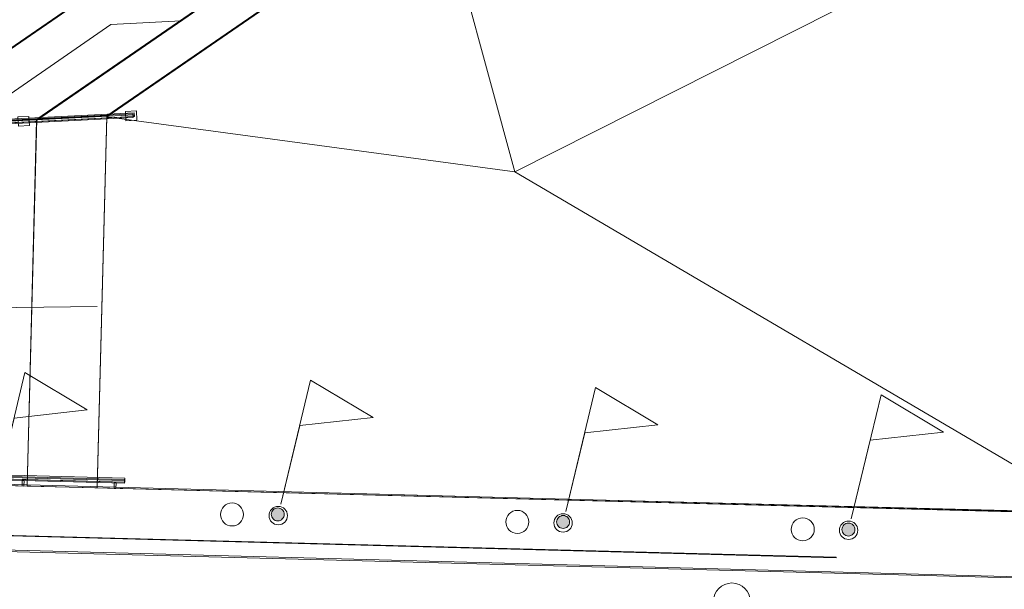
# Model space of a CAD drawing. Header units: millimetres. Extents: x 74467 to 235410, y -65 to 114857.
# Tile 127 of 256: x 97268 to 107961, y 55096 to 61280. Entities that reach past the tile are written whole.
import ezdxf
from ezdxf.enums import TextEntityAlignment as Align

# ---------------------------------------------------------------- set-up
doc = ezdxf.new("R2010")
doc.units = ezdxf.units.MM
doc.header["$MEASUREMENT"] = 0
doc.linetypes.add('Wipeout_Contour', pattern=[1000, 0, -1000])
for name, color, linetype in [('00 2D välitrepistik plaanidele.AR', 7, 'Continuous'), ('00 Kunstikonkursi LÜ jaoks asendi 2D', 7, 'Continuous'), ('00 Teljed.AR', 7, 'Continuous'), ('1140 Lipumastid.AR', 7, 'Continuous'), ('1140 Välised nimetähed.AS', 7, 'Continuous'), ('1153 Tugimüürid.AS', 7, 'Continuous')]:
    doc.layers.add(name, color=color, linetype=linetype)
doc.styles.add('GENERATED_STYLE_3', font='txt')

# ---------------------------------------------------------------- blocks, each defined once
blk = doc.blocks.new('Wall_14_1', base_point=(111683, 55851))
at = {"color": 254, "linetype": 'Wipeout_Contour', "lineweight": 0, "ltscale": 1092472.255065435}
blk.add_wipeout([(88494, 55752), (111664, 55137), (111683, 55851), (89845, 56431), (89840, 56256), (89374, 56268), (88909, 56281), (88909, 56283), (88913, 56456), (88513, 56466)], dxfattribs=at).dxf.layer = '1153 Tugimüürid.AS'
at = {"layer": '1153 Tugimüürid.AS', "color": 7, "linetype": 'Continuous', "lineweight": 13, "flags": 128}
for points in [[(111683, 55851), (89845, 56431)], [(88494, 55752), (111664, 55137)]]:
    blk.add_lwpolyline(points, dxfattribs=at)
blk = doc.blocks.new('Column_258_1', base_point=(100070, 55909))
at = {"layer": '1140 Lipumastid.AR', "linetype": 'Continuous', "lineweight": 0, "true_color": 0x000000}
blk.add_hatch(color=178, dxfattribs=at).paths.add_polyline_path([(100000, 55910, 0.414214), (100070, 55839, 0.414214), (100140, 55909, 0.414214), (100071, 55979, 0.414214)])
at = {"layer": '1140 Lipumastid.AR', "color": 7, "linetype": 'Continuous', "lineweight": 15, "flags": 128}
blk.add_lwpolyline([(100000, 55910, 0.414214), (100070, 55839, 0.414214), (100140, 55909, 0.414214), (100071, 55979, 0.414214)], format="xyb", close=True, dxfattribs=at)
blk = doc.blocks.new('Column_259_1', base_point=(103169, 55827))
at = {"layer": '1140 Lipumastid.AR', "linetype": 'Continuous', "lineweight": 0, "true_color": 0x000000}
blk.add_hatch(color=178, dxfattribs=at).paths.add_polyline_path([(103099, 55827, 0.414214), (103169, 55757, 0.414214), (103239, 55827, 0.414214), (103170, 55897, 0.414214)])
at = {"layer": '1140 Lipumastid.AR', "color": 7, "linetype": 'Continuous', "lineweight": 15, "flags": 128}
blk.add_lwpolyline([(103099, 55827, 0.414214), (103169, 55757, 0.414214), (103239, 55827, 0.414214), (103170, 55897, 0.414214)], format="xyb", close=True, dxfattribs=at)
blk = doc.blocks.new('Column_260_1', base_point=(106268, 55745))
at = {"layer": '1140 Lipumastid.AR', "linetype": 'Continuous', "lineweight": 0, "true_color": 0x000000}
blk.add_hatch(color=178, dxfattribs=at).paths.add_polyline_path([(106198, 55745, 0.414214), (106268, 55675, 0.414214), (106338, 55745, 0.414214), (106268, 55815, 0.414214)])
at = {"layer": '1140 Lipumastid.AR', "color": 7, "linetype": 'Continuous', "lineweight": 15, "flags": 128}
blk.add_lwpolyline([(106198, 55745, 0.414214), (106268, 55675, 0.414214), (106338, 55745, 0.414214), (106268, 55815, 0.414214)], format="xyb", close=True, dxfattribs=at)
blk = doc.blocks.new('Text 3D 24')
at = {"layer": '1140 Välised nimetähed.AS', "color": 7, "linetype": 'Continuous', "lineweight": 13}
for q in [(0, 0), (12100.4, -5)]:
    blk.add_line((12100.4, 0), q, dxfattribs=at)
at = {"layer": '1140 Välised nimetähed.AS', "color": 7, "linetype": 'Continuous', "lineweight": 13, "flags": 128}
blk.add_lwpolyline([(0, 0), (0, -5), (12100.4, -5), (12100.4, 0)], close=True, dxfattribs=at)
at = {"layer": '1140 Välised nimetähed.AS', "color": 7, "linetype": 'Continuous', "lineweight": 13}
blk.add_point((12100.4, 0), dxfattribs=at)
blk = doc.blocks.new('Standard grid marker_6')
at = {"layer": '00 Teljed.AR', "color": 252, "linetype": 'Continuous', "lineweight": 13, "true_color": 0x8c8d8c}
blk.add_circle((39444, 0), 200, dxfattribs=at)
at = {"layer": '00 Teljed.AR', "color": 252, "lineweight": 13, "true_color": 0x8c8d8c, "style": 'GENERATED_STYLE_3'}
for tag, p in [('AC_MarkerText_1_0', (-200, -191)), ('AC_MarkerText_1_1', (39444, -191))]:
    blk.add_attdef(tag, text='', height=200, rotation=180, dxfattribs=at).set_placement(p, align=Align.TOP_CENTER)

msp = doc.modelspace()

# ---------------------------------------------------------------- linework, layer by layer
at = {"layer": '00 2D välitrepistik plaanidele.AR', "color": 7, "linetype": 'Continuous', "lineweight": 13, "flags": 128}
for points in [[(97453.9, 60199), (101701.1, 63122.2), (107571.5, 62681.3), (107617.3, 62590.7), (107709.6, 62444.3), (107847.2, 62259.5), (101811.7, 62712.8), (98215.2, 60237.4)], [(98792.5, 62091.5), (99246, 61432.5), (97453.9, 60199), (95931.3, 60122.3)], [(90299.9, 59856.5), (98509.4, 60270.4), (98511.4, 60230.5), (90301.9, 59816.6)], [(97453.9, 60199), (98215.2, 60237.4), (98108.3, 56209.2), (97348.6, 56229.3)], [(96692.6, 60160.7), (97453.9, 60199), (97348.6, 56229.3), (96588.9, 56249.5)]]:
    msp.add_lwpolyline(points, close=True, dxfattribs=at)
msp.add_lwpolyline([(98108.3, 56209.2), (101811.7, 56111.2), (108973.8, 55926.7), (108973.8, 56699.1), (108973.8, 59198.6), (108973.8, 59199.5), (108973.8, 61488.6, -0.142851), (107846.4, 62259.5), (101811.7, 62712.8), (98215.2, 60237.4)], format="xyb", close=True, dxfattribs=at)
msp.add_lwpolyline([(98792.5, 62091.5), (95931.3, 60122.3)], dxfattribs=at)
at = {"layer": '00 Kunstikonkursi LÜ jaoks asendi 2D', "color": 7, "linetype": 'Continuous', "lineweight": 15, "flags": 128}
for points in [[(101807.9, 62702.4), (98212.6, 60225.3), (102646.3, 59627.1)], [(101807.9, 62702.4), (98212.6, 60225.3), (102646.3, 59627.1)], [(102646.3, 59627.1), (107843.7, 62251.9), (101807.9, 62702.4)], [(102646.3, 59627.1), (107843.7, 62251.9), (101807.9, 62702.4)]]:
    msp.add_lwpolyline(points, close=True, dxfattribs=at)
at = {"layer": '00 Kunstikonkursi LÜ jaoks asendi 2D', "color": 7, "linetype": 'Continuous', "lineweight": 13, "flags": 128}
for points in [[(90287.5, 59840.1), (98496.8, 60257.9), (98498.9, 60217.9), (90289.5, 59800.2)], [(98513.2, 60248.7), (98514.2, 60228.7), (90299, 59810.6), (90298, 59830.6)], [(97248.3, 60224.4), (97368.2, 60230.5), (97373.3, 60130.6), (97253.4, 60124.5)], [(98415.4, 60283.8), (98535.3, 60289.9), (98540.3, 60190), (98420.5, 60183.9)]]:
    msp.add_lwpolyline(points, close=True, dxfattribs=at)

# ---------------------------------------------------------------- next in the draw order: block references
at = {"layer": '1153 Tugimüürid.AS', "color": 7, "lineweight": 15}
msp.add_blockref('Wall_14_1', (111682.6, 55851.3), dxfattribs=at)

# ---------------------------------------------------------------- next in the draw order: linework, layer by layer
at = {"layer": '00 2D välitrepistik plaanidele.AR', "color": 7, "linetype": 'Continuous', "lineweight": 13, "flags": 128}
msp.add_lwpolyline([(90211.3, 56518.6), (98410, 56301.2), (98408.9, 56261.2), (90210.2, 56478.6)], close=True, dxfattribs=at)
at = {"layer": '00 Kunstikonkursi LÜ jaoks asendi 2D', "color": 7, "linetype": 'Continuous', "lineweight": 15, "flags": 128}
msp.add_lwpolyline([(107342.3, 63492.7), (107342.3, 63492.7, -0.0405082), (107329.2, 63894.8), (101364.6, 64339.9), (95167.5, 60070.3), (95068.7, 56276.1), (95828.4, 56256.3), (95928.8, 60109.1), (101475.4, 63930.5)], format="xyb", close=True, dxfattribs=at)
for points in [[(107843.7, 62251.9), (107706, 62436.7), (107613.6, 62583), (107567.7, 62673.6), (101697.1, 63111.8), (97451.3, 60186.5), (97347.9, 56216.8), (98107.7, 56197), (98212.6, 60225.3), (101807.9, 62702.4)], [(107843.7, 62251.9), (102646.3, 59627.1), (108968.5, 55914.2), (108966.3, 59188.8), (108964.7, 61484), (108853.2, 61519.4), (108583.4, 61642.6), (108330.4, 61797.5), (108098, 61981.7), (107889.5, 62192.6)], [(107843.7, 62251.9), (102646.3, 59627.1), (108968.5, 55914.2), (108966.3, 59188.8), (108964.7, 61484), (108853.2, 61519.4), (108583.4, 61642.6), (108330.4, 61797.5), (108098, 61981.7), (107889.5, 62192.6)], [(96690, 60147.8), (98259.3, 61228.9), (99020.5, 61267.7), (99242.9, 61420.9), (98789, 62079.7), (95928.8, 60109.1), (95828.4, 56256.3), (96588.2, 56236.5)], [(99020.5, 61267.7), (98259.3, 61228.9), (96690, 60147.8), (96588.2, 56236.5), (97347.9, 56216.8), (97451.3, 60186.5)], [(98107.7, 56197), (98212.6, 60225.3), (102646.3, 59627.1), (108968.5, 55914.2)], [(98107.7, 56197), (98212.6, 60225.3), (102646.3, 59627.1), (108968.5, 55914.2)], [(88516.4, 56446.7), (111667.1, 55843.9), (111667.3, 55127.4), (88497.7, 55731.4)]]:
    msp.add_lwpolyline(points, close=True, dxfattribs=at)
at = {"layer": '00 Kunstikonkursi LÜ jaoks asendi 2D', "color": 7, "linetype": 'Continuous', "lineweight": 13, "flags": 128}
msp.add_lwpolyline([(98109.7, 58165.4), (90553.9, 58072.2), (91268.9, 59809.1), (90553.9, 58072.2), (91270.5, 56352.9)], dxfattribs=at)
for points in [[(97206.7, 56955.7), (98002, 57043.3), (97324.9, 57448.8), (97002.1, 56102.6)], [(100309.5, 56873.7), (101104.8, 56961.2), (100427.7, 57366.8), (100104.9, 56020.5)], [(103403.6, 56793.8), (104198.9, 56881.3), (103521.8, 57286.8), (103199, 55940.6)], [(106504, 56714.4), (107299.3, 56801.9), (106622.2, 57207.4), (106299.4, 55861.2)], [(90213.8, 56502.6), (98405.9, 56289.2), (98404.8, 56249.3), (90212.8, 56462.6)], [(98405.6, 56279.3), (98405.1, 56259.3), (90213, 56472.6), (90213.5, 56492.6)], [(97315.2, 56277.6), (97313.6, 56217.7), (97293.7, 56218.2), (97295.2, 56278.2)], [(98314.9, 56251.6), (98313.3, 56191.6), (98293.3, 56192.1), (98294.9, 56252.1)]]:
    msp.add_lwpolyline(points, close=True, dxfattribs=at)
at = {"layer": '00 Kunstikonkursi LÜ jaoks asendi 2D', "color": 7, "linetype": 'Continuous', "lineweight": 13}
for centre, radius in [((99573.9, 55908.5), 125), ((100075.3, 55896.8), 100), ((102672.8, 55827.7), 125), ((103169.3, 55816.8), 100), ((105771.8, 55746.9), 125), ((106269.7, 55737.5), 100)]:
    msp.add_circle(centre, radius, dxfattribs=at)

# ---------------------------------------------------------------- next in the draw order: block references
at = {"layer": '00 Teljed.AR', "color": 7, "linetype": 'Continuous', "lineweight": 13, "zscale": 1000, "rotation": 180}
msp.add_blockref('Standard grid marker_6', (144446.7, 54965), dxfattribs=at)
at = {"layer": '1140 Lipumastid.AR', "color": 7, "lineweight": 15}
for name, p in [('Column_258_1', (100070.4, 55909.4)), ('Column_259_1', (103169.3, 55827.2)), ('Column_260_1', (106268.2, 55744.9))]:
    msp.add_blockref(name, p, dxfattribs=at)
at = {"layer": '1140 Välised nimetähed.AS', "color": 7, "linetype": 'Continuous', "lineweight": 13, "zscale": 1000, "rotation": 358.4795592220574}
msp.add_blockref('Text 3D 24', (94037.1, 55764.5), dxfattribs=at)

doc.saveas('drawing.dxf')
